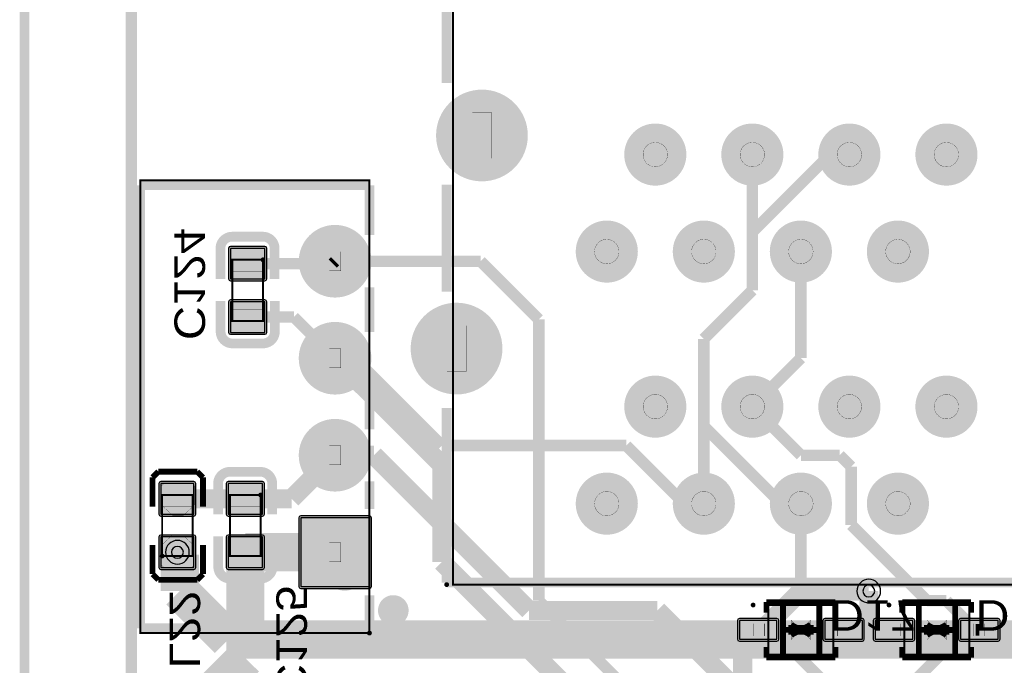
# Model space of a CAD drawing. Header units: millimetres. Extents: x -8 to 125, y -6 to 113.
# Tile 64 of 142: x -3 to 23, y 74 to 91. Entities that reach past the tile are written whole.
import ezdxf
from ezdxf.enums import TextEntityAlignment as Align

# ---------------------------------------------------------------- set-up
doc = ezdxf.new("R2010")
doc.units = ezdxf.units.MM
for name, color, linetype, true_color in [('Board Outline Layer', 7, 'Continuous', 0xff00ff), ('Bottom Layer', 7, 'Continuous', 0x0000ff), ('Bottom Paste Mask Layer', 7, 'Continuous', 0x800000), ('Bottom Silkscreen Layer', 7, 'Continuous', 0x66cc33), ('Bottom Solder Mask Layer', 7, 'Continuous', 0xaa00ff), ('Component Marking Layer', 7, 'Continuous', 0x66ffcc), ('Component Shape Layer', 7, 'Continuous', 0x00cccc), ('Document Layer', 7, 'Continuous', 0xffffff), ('Hole Layer', 7, 'Continuous', 0x222222), ('Inner1', 7, 'Continuous', 0x999966), ('Multi-Layer', 7, 'Continuous', 0xc0c0c0), ('Pin Floating Layer', 7, 'Continuous', 0xff99ff), ('Pin Soldering Layer', 7, 'Continuous', 0xcc9999), ('Top Layer', 7, 'Continuous', 0xff0000), ('Top Paste Mask Layer', 7, 'Continuous', 0x808080), ('Top Silkscreen Layer', 7, 'Continuous', 0xffcc00), ('Top Solder Mask Layer', 7, 'Continuous', 0x800080)]:
    doc.layers.add(name, color=color, linetype=linetype, true_color=true_color)
doc.styles.get("Standard").update_dxf_attribs({"font": 'arial.ttf'})

msp = doc.modelspace()

# ---------------------------------------------------------------- hatches: boundary and pattern name
at = {"layer": 'Bottom Layer'}
for points in [[(8.028, 87.621, 1), (10.328, 87.621, 1)], [(12.954, 87.121, 1), (14.478, 87.121, 1)], [(15.494, 87.121, 1), (17.018, 87.121, 1)], [(18.034, 87.121, 1), (19.558, 87.121, 1)], [(20.574, 87.121, 1), (22.098, 87.121, 1)], [(11.684, 84.581, 1), (13.208, 84.581, 1)], [(14.224, 84.581, 1), (15.748, 84.581, 1)], [(16.764, 84.581, 1), (18.288, 84.581, 1)], [(19.304, 84.581, 1), (20.828, 84.581, 1)], [(4.434, 84.328, 1), (6.234, 84.328, 1)], [(3.498, 84.666), (2.598, 84.666), (2.598, 83.866), (3.498, 83.866)], [(3.498, 83.266), (2.598, 83.266), (2.598, 82.466), (3.498, 82.466)], [(7.363, 82.041, 1), (9.663, 82.041, 1)], [(4.434, 81.788, 1), (6.234, 81.788, 1)], [(12.954, 80.521, 1), (14.478, 80.521, 1)], [(15.494, 80.521, 1), (17.018, 80.521, 1)], [(18.034, 80.521, 1), (19.558, 80.521, 1)], [(20.574, 80.521, 1), (22.098, 80.521, 1)], [(4.434, 79.248, 1), (6.234, 79.248, 1)], [(11.684, 77.981, 1), (13.208, 77.981, 1)], [(14.224, 77.981, 1), (15.748, 77.981, 1)], [(16.764, 77.981, 1), (18.288, 77.981, 1)], [(19.304, 77.981, 1), (20.828, 77.981, 1)], [(1.64, 78.508), (0.776, 78.508), (0.776, 77.708), (1.64, 77.708)], [(3.436, 78.508), (2.536, 78.508), (2.536, 77.708), (3.436, 77.708)], [(6.234, 77.609), (4.434, 77.609), (4.434, 75.808), (6.234, 75.808)], [(1.64, 77.108), (0.776, 77.108), (0.776, 76.308), (1.64, 76.308)], [(3.436, 77.108), (2.536, 77.108), (2.536, 76.308), (3.436, 76.308)], [(15.916, 74.921), (15.916, 74.431), (16.901, 74.431), (16.901, 74.921)], [(18.151, 74.921), (18.151, 74.431), (19.136, 74.431), (19.136, 74.921)], [(19.472, 74.921), (19.472, 74.431), (20.457, 74.431), (20.457, 74.921)], [(21.707, 74.921), (21.707, 74.431), (22.692, 74.431), (22.692, 74.921)]]:
    msp.add_hatch(color=256, dxfattribs=at).paths.add_polyline_path(points)
at = {"layer": 'Bottom Paste Mask Layer'}
for points in [[(3.498, 84.666), (2.598, 84.666), (2.598, 83.866), (3.498, 83.866)], [(3.498, 83.266), (2.598, 83.266), (2.598, 82.466), (3.498, 82.466)], [(1.362, 77.672), (1.086, 77.672), (0.792, 77.946), (0.792, 78.45), (0.856, 78.514), (1.592, 78.514), (1.656, 78.45), (1.656, 77.946)], [(3.436, 78.508), (2.536, 78.508), (2.536, 77.708), (3.436, 77.708)], [(1.351, 77.156), (1.074, 77.156), (0.781, 76.882), (0.781, 76.379), (0.845, 76.315), (1.581, 76.315), (1.645, 76.379), (1.645, 76.882)], [(3.436, 77.108), (2.536, 77.108), (2.536, 76.308), (3.436, 76.308)], [(15.916, 74.921), (15.916, 74.431), (16.901, 74.431), (16.901, 74.921)], [(18.151, 74.921), (18.151, 74.431), (19.136, 74.431), (19.136, 74.921)], [(19.472, 74.921), (19.472, 74.431), (20.457, 74.431), (20.457, 74.921)], [(21.707, 74.921), (21.707, 74.431), (22.692, 74.431), (22.692, 74.921)]]:
    msp.add_hatch(color=256, dxfattribs=at).paths.add_polyline_path(points)
at = {"layer": 'Bottom Solder Mask Layer'}
for points in [[(3.498, 84.717), (2.598, 84.717), (2.562, 84.702), (2.547, 84.666), (2.547, 83.866), (2.562, 83.83), (2.598, 83.815), (3.498, 83.815), (3.534, 83.83), (3.549, 83.866), (3.549, 84.666), (3.534, 84.702)], [(3.498, 83.317), (2.598, 83.317), (2.562, 83.302), (2.547, 83.266), (2.547, 82.466), (2.562, 82.43), (2.598, 82.415), (3.498, 82.415), (3.534, 82.43), (3.549, 82.466), (3.549, 83.266), (3.534, 83.302)], [(1.64, 78.559), (0.776, 78.559), (0.74, 78.544), (0.725, 78.508), (0.725, 77.708), (0.74, 77.672), (0.776, 77.657), (1.64, 77.657), (1.676, 77.672), (1.691, 77.708), (1.691, 78.508), (1.676, 78.544)], [(3.436, 78.559), (2.536, 78.559), (2.5, 78.544), (2.485, 78.508), (2.485, 77.708), (2.5, 77.672), (2.536, 77.657), (3.436, 77.657), (3.472, 77.672), (3.487, 77.708), (3.487, 78.508), (3.472, 78.544)], [(1.64, 77.159), (0.776, 77.159), (0.74, 77.144), (0.725, 77.108), (0.725, 76.308), (0.74, 76.272), (0.776, 76.257), (1.64, 76.257), (1.676, 76.272), (1.691, 76.308), (1.691, 77.108), (1.676, 77.144)], [(3.436, 77.159), (2.536, 77.159), (2.5, 77.144), (2.485, 77.108), (2.485, 76.308), (2.5, 76.272), (2.536, 76.257), (3.436, 76.257), (3.472, 76.272), (3.487, 76.308), (3.487, 77.108), (3.472, 77.144)], [(15.865, 74.921), (15.865, 74.431), (15.88, 74.395), (15.916, 74.38), (16.901, 74.38), (16.937, 74.395), (16.952, 74.431), (16.952, 74.921), (16.937, 74.957), (16.901, 74.972), (15.916, 74.972), (15.88, 74.957)], [(18.1, 74.921), (18.1, 74.431), (18.115, 74.395), (18.151, 74.38), (19.136, 74.38), (19.172, 74.395), (19.187, 74.431), (19.187, 74.921), (19.172, 74.957), (19.136, 74.972), (18.151, 74.972), (18.115, 74.957)], [(19.421, 74.921), (19.421, 74.431), (19.436, 74.395), (19.472, 74.38), (20.457, 74.38), (20.493, 74.395), (20.508, 74.431), (20.508, 74.921), (20.493, 74.957), (20.457, 74.972), (19.472, 74.972), (19.436, 74.957)], [(21.656, 74.921), (21.656, 74.431), (21.671, 74.395), (21.707, 74.38), (22.692, 74.38), (22.728, 74.395), (22.743, 74.431), (22.743, 74.921), (22.728, 74.957), (22.692, 74.972), (21.707, 74.972), (21.671, 74.957)]]:
    msp.add_hatch(color=256, dxfattribs=at).paths.add_polyline_path(points)
at = {"layer": 'Component Marking Layer'}
for points in [[(3.388, 84.366, 1), (3.508, 84.366, 1)], [(3.326, 78.208, 1), (3.446, 78.208, 1)], [(0.748, 76.608, 1), (0.868, 76.608, 1)], [(8.195, 75.861, 1), (8.315, 75.861, 1)], [(16.216, 75.326, 1), (16.336, 75.326, 1)], [(19.772, 75.326, 1), (19.892, 75.326, 1)], [(6.172, 74.592, 1), (6.294, 74.592, 1)]]:
    msp.add_hatch(color=256, dxfattribs=at).paths.add_polyline_path(points)
at = {"layer": 'Document Layer'}
for points in [[(17.272, 74.422), (17.272, 74.93), (17.526, 74.676)], [(17.78, 74.93), (17.78, 74.422), (17.526, 74.676)], [(20.828, 74.422), (20.828, 74.93), (21.082, 74.676)], [(21.336, 74.93), (21.336, 74.422), (21.082, 74.676)]]:
    msp.add_hatch(color=256, dxfattribs=at).paths.add_polyline_path(points)
at = {"layer": 'Hole Layer'}
for points in [[(8.328, 87.621, 1), (10.028, 87.621, 1)], [(13.259, 87.121, 1), (14.173, 87.121, 1)], [(15.799, 87.121, 1), (16.713, 87.121, 1)], [(18.339, 87.121, 1), (19.253, 87.121, 1)], [(20.879, 87.121, 1), (21.793, 87.121, 1)], [(4.834, 84.328, 1), (5.834, 84.328, 1)], [(11.989, 84.581, 1), (12.903, 84.581, 1)], [(14.529, 84.581, 1), (15.443, 84.581, 1)], [(17.069, 84.581, 1), (17.983, 84.581, 1)], [(19.609, 84.581, 1), (20.523, 84.581, 1)], [(7.663, 82.041, 1), (9.363, 82.041, 1)], [(4.834, 81.788, 1), (5.834, 81.788, 1)], [(13.259, 80.521, 1), (14.173, 80.521, 1)], [(15.799, 80.521, 1), (16.713, 80.521, 1)], [(18.339, 80.521, 1), (19.253, 80.521, 1)], [(20.879, 80.521, 1), (21.793, 80.521, 1)], [(4.834, 79.248, 1), (5.834, 79.248, 1)], [(11.989, 77.981, 1), (12.903, 77.981, 1)], [(14.529, 77.981, 1), (15.443, 77.981, 1)], [(17.069, 77.981, 1), (17.983, 77.981, 1)], [(19.609, 77.981, 1), (20.523, 77.981, 1)], [(4.834, 76.708, 1), (5.834, 76.708, 1)]]:
    msp.add_hatch(color=256, dxfattribs=at).paths.add_polyline_path(points)
at = {"layer": 'Multi-Layer'}
for points in [[(8.028, 87.621, 1), (10.328, 87.621, 1)], [(8.028, 87.621, 1), (10.328, 87.621, 1)], [(8.028, 87.621, 1), (10.328, 87.621, 1)], [(12.954, 87.121, 1), (14.478, 87.121, 1)], [(12.954, 87.121, 1), (14.478, 87.121, 1)], [(12.954, 87.121, 1), (14.478, 87.121, 1)], [(15.494, 87.121, 1), (17.018, 87.121, 1)], [(15.494, 87.121, 1), (17.018, 87.121, 1)], [(15.494, 87.121, 1), (17.018, 87.121, 1)], [(18.034, 87.121, 1), (19.558, 87.121, 1)], [(18.034, 87.121, 1), (19.558, 87.121, 1)], [(18.034, 87.121, 1), (19.558, 87.121, 1)], [(20.574, 87.121, 1), (22.098, 87.121, 1)], [(20.574, 87.121, 1), (22.098, 87.121, 1)], [(20.574, 87.121, 1), (22.098, 87.121, 1)], [(11.684, 84.581, 1), (13.208, 84.581, 1)], [(11.684, 84.581, 1), (13.208, 84.581, 1)], [(11.684, 84.581, 1), (13.208, 84.581, 1)], [(14.224, 84.581, 1), (15.748, 84.581, 1)], [(14.224, 84.581, 1), (15.748, 84.581, 1)], [(14.224, 84.581, 1), (15.748, 84.581, 1)], [(16.764, 84.581, 1), (18.288, 84.581, 1)], [(16.764, 84.581, 1), (18.288, 84.581, 1)], [(16.764, 84.581, 1), (18.288, 84.581, 1)], [(19.304, 84.581, 1), (20.828, 84.581, 1)], [(19.304, 84.581, 1), (20.828, 84.581, 1)], [(19.304, 84.581, 1), (20.828, 84.581, 1)], [(4.434, 84.328, 1), (6.234, 84.328, 1)], [(4.434, 84.328, 1), (6.234, 84.328, 1)], [(4.434, 84.328, 1), (6.234, 84.328, 1)], [(7.363, 82.041, 1), (9.663, 82.041, 1)], [(7.363, 82.041, 1), (9.663, 82.041, 1)], [(7.363, 82.041, 1), (9.663, 82.041, 1)], [(4.434, 81.788, 1), (6.234, 81.788, 1)], [(4.434, 81.788, 1), (6.234, 81.788, 1)], [(4.434, 81.788, 1), (6.234, 81.788, 1)], [(12.954, 80.521, 1), (14.478, 80.521, 1)], [(12.954, 80.521, 1), (14.478, 80.521, 1)], [(12.954, 80.521, 1), (14.478, 80.521, 1)], [(15.494, 80.521, 1), (17.018, 80.521, 1)], [(15.494, 80.521, 1), (17.018, 80.521, 1)], [(15.494, 80.521, 1), (17.018, 80.521, 1)], [(18.034, 80.521, 1), (19.558, 80.521, 1)], [(18.034, 80.521, 1), (19.558, 80.521, 1)], [(18.034, 80.521, 1), (19.558, 80.521, 1)], [(20.574, 80.521, 1), (22.098, 80.521, 1)], [(20.574, 80.521, 1), (22.098, 80.521, 1)], [(20.574, 80.521, 1), (22.098, 80.521, 1)], [(4.434, 79.248, 1), (6.234, 79.248, 1)], [(4.434, 79.248, 1), (6.234, 79.248, 1)], [(4.434, 79.248, 1), (6.234, 79.248, 1)], [(11.684, 77.981, 1), (13.208, 77.981, 1)], [(11.684, 77.981, 1), (13.208, 77.981, 1)], [(11.684, 77.981, 1), (13.208, 77.981, 1)], [(14.224, 77.981, 1), (15.748, 77.981, 1)], [(14.224, 77.981, 1), (15.748, 77.981, 1)], [(14.224, 77.981, 1), (15.748, 77.981, 1)], [(16.764, 77.981, 1), (18.288, 77.981, 1)], [(16.764, 77.981, 1), (18.288, 77.981, 1)], [(16.764, 77.981, 1), (18.288, 77.981, 1)], [(19.304, 77.981, 1), (20.828, 77.981, 1)], [(19.304, 77.981, 1), (20.828, 77.981, 1)], [(19.304, 77.981, 1), (20.828, 77.981, 1)], [(6.234, 77.609), (4.434, 77.609), (4.434, 75.808), (6.234, 75.808)], [(6.234, 77.609), (4.434, 77.609), (4.434, 75.808), (6.234, 75.808)], [(6.234, 77.609), (4.434, 77.609), (4.434, 75.808), (6.234, 75.808)]]:
    msp.add_hatch(color=256, dxfattribs=at).paths.add_polyline_path(points)
at = {"layer": 'Pin Floating Layer'}
for points in [[(16.566, 74.839), (16.566, 74.514), (16.686, 74.514), (16.686, 74.839)], [(18.366, 74.839), (18.366, 74.514), (18.486, 74.514), (18.486, 74.839)], [(20.122, 74.839), (20.122, 74.514), (20.242, 74.514), (20.242, 74.839)], [(21.922, 74.839), (21.922, 74.514), (22.042, 74.514), (22.042, 74.839)]]:
    msp.add_hatch(color=256, dxfattribs=at).paths.add_polyline_path(points)
at = {"layer": 'Pin Soldering Layer'}
for points in [[(8.928, 87.021), (8.928, 88.221), (9.428, 88.221), (9.428, 87.021)], [(13.396, 87.121, 1), (14.036, 87.121, 1)], [(15.936, 87.121, 1), (16.576, 87.121, 1)], [(18.476, 87.121, 1), (19.116, 87.121, 1)], [(21.016, 87.121, 1), (21.656, 87.121, 1)], [(12.126, 84.581, 1), (12.766, 84.581, 1)], [(14.666, 84.581, 1), (15.306, 84.581, 1)], [(17.206, 84.581, 1), (17.846, 84.581, 1)], [(19.746, 84.581, 1), (20.386, 84.581, 1)], [(5.484, 84.079), (5.184, 84.079), (5.184, 84.577), (5.484, 84.577)], [(3.448, 84.366), (2.648, 84.366), (2.648, 84.066), (3.448, 84.066)], [(3.448, 82.766), (2.648, 82.766), (2.648, 83.066), (3.448, 83.066)], [(8.263, 81.441), (8.263, 82.641), (8.763, 82.641), (8.763, 81.441)], [(5.484, 81.539), (5.184, 81.539), (5.184, 82.037), (5.484, 82.037)], [(13.396, 80.521, 1), (14.036, 80.521, 1)], [(15.936, 80.521, 1), (16.576, 80.521, 1)], [(18.476, 80.521, 1), (19.116, 80.521, 1)], [(21.016, 80.521, 1), (21.656, 80.521, 1)], [(5.484, 78.999), (5.184, 78.999), (5.184, 79.497), (5.484, 79.497)], [(0.808, 78.208), (0.808, 77.908), (1.608, 77.908), (1.608, 78.208)], [(3.386, 78.208), (2.586, 78.208), (2.586, 77.908), (3.386, 77.908)], [(12.126, 77.981, 1), (12.766, 77.981, 1)], [(14.666, 77.981, 1), (15.306, 77.981, 1)], [(17.206, 77.981, 1), (17.846, 77.981, 1)], [(19.746, 77.981, 1), (20.386, 77.981, 1)], [(0.808, 76.908), (0.808, 76.608), (1.608, 76.608), (1.608, 76.908)], [(3.386, 76.608), (2.586, 76.608), (2.586, 76.908), (3.386, 76.908)], [(5.184, 76.459), (5.184, 76.957), (5.484, 76.957), (5.484, 76.459)], [(16.276, 74.839), (16.276, 74.514), (16.576, 74.514), (16.576, 74.839)], [(18.476, 74.839), (18.476, 74.514), (18.776, 74.514), (18.776, 74.839)], [(19.832, 74.839), (19.832, 74.514), (20.132, 74.514), (20.132, 74.839)], [(22.032, 74.839), (22.032, 74.514), (22.332, 74.514), (22.332, 74.839)]]:
    msp.add_hatch(color=256, dxfattribs=at).paths.add_polyline_path(points)
at = {"layer": 'Top Layer'}
for points in [[(8.028, 87.621, 1), (10.328, 87.621, 1)], [(12.954, 87.121, 1), (14.478, 87.121, 1)], [(15.494, 87.121, 1), (17.018, 87.121, 1)], [(18.034, 87.121, 1), (19.558, 87.121, 1)], [(20.574, 87.121, 1), (22.098, 87.121, 1)], [(11.684, 84.581, 1), (13.208, 84.581, 1)], [(14.224, 84.581, 1), (15.748, 84.581, 1)], [(16.764, 84.581, 1), (18.288, 84.581, 1)], [(19.304, 84.581, 1), (20.828, 84.581, 1)], [(4.434, 84.328, 1), (6.234, 84.328, 1)], [(7.363, 82.041, 1), (9.663, 82.041, 1)], [(4.434, 81.788, 1), (6.234, 81.788, 1)], [(12.954, 80.521, 1), (14.478, 80.521, 1)], [(15.494, 80.521, 1), (17.018, 80.521, 1)], [(18.034, 80.521, 1), (19.558, 80.521, 1)], [(20.574, 80.521, 1), (22.098, 80.521, 1)], [(4.434, 79.248, 1), (6.234, 79.248, 1)], [(11.684, 77.981, 1), (13.208, 77.981, 1)], [(14.224, 77.981, 1), (15.748, 77.981, 1)], [(16.764, 77.981, 1), (18.288, 77.981, 1)], [(19.304, 77.981, 1), (20.828, 77.981, 1)], [(6.234, 77.609), (4.434, 77.609), (4.434, 75.808), (6.234, 75.808)]]:
    msp.add_hatch(color=256, dxfattribs=at).paths.add_polyline_path(points)
at = {"layer": 'Top Paste Mask Layer'}
for points in [[(8.028, 87.621, 1), (10.328, 87.621, 1)], [(12.954, 87.121, 1), (14.478, 87.121, 1)], [(15.494, 87.121, 1), (17.018, 87.121, 1)], [(18.034, 87.121, 1), (19.558, 87.121, 1)], [(20.574, 87.121, 1), (22.098, 87.121, 1)], [(11.684, 84.581, 1), (13.208, 84.581, 1)], [(14.224, 84.581, 1), (15.748, 84.581, 1)], [(16.764, 84.581, 1), (18.288, 84.581, 1)], [(19.304, 84.581, 1), (20.828, 84.581, 1)], [(4.434, 84.328, 1), (6.234, 84.328, 1)], [(7.363, 82.041, 1), (9.663, 82.041, 1)], [(4.434, 81.788, 1), (6.234, 81.788, 1)], [(12.954, 80.521, 1), (14.478, 80.521, 1)], [(15.494, 80.521, 1), (17.018, 80.521, 1)], [(18.034, 80.521, 1), (19.558, 80.521, 1)], [(20.574, 80.521, 1), (22.098, 80.521, 1)], [(4.434, 79.248, 1), (6.234, 79.248, 1)], [(11.684, 77.981, 1), (13.208, 77.981, 1)], [(14.224, 77.981, 1), (15.748, 77.981, 1)], [(16.764, 77.981, 1), (18.288, 77.981, 1)], [(19.304, 77.981, 1), (20.828, 77.981, 1)], [(6.234, 77.609), (4.434, 77.609), (4.434, 75.808), (6.234, 75.808)]]:
    msp.add_hatch(color=256, dxfattribs=at).paths.add_polyline_path(points)
at = {"layer": 'Top Solder Mask Layer'}
for points in [[(7.977, 87.621, 1), (10.379, 87.621, 1)], [(12.903, 87.121, 1), (14.529, 87.121, 1)], [(15.443, 87.121, 1), (17.069, 87.121, 1)], [(17.983, 87.121, 1), (19.609, 87.121, 1)], [(20.523, 87.121, 1), (22.149, 87.121, 1)], [(11.633, 84.581, 1), (13.259, 84.581, 1)], [(14.173, 84.581, 1), (15.799, 84.581, 1)], [(16.713, 84.581, 1), (18.339, 84.581, 1)], [(19.253, 84.581, 1), (20.879, 84.581, 1)], [(4.383, 84.328, 1), (6.285, 84.328, 1)], [(7.312, 82.041, 1), (9.714, 82.041, 1)], [(4.383, 81.788, 1), (6.285, 81.788, 1)], [(12.903, 80.521, 1), (14.529, 80.521, 1)], [(15.443, 80.521, 1), (17.069, 80.521, 1)], [(17.983, 80.521, 1), (19.609, 80.521, 1)], [(20.523, 80.521, 1), (22.149, 80.521, 1)], [(4.383, 79.248, 1), (6.285, 79.248, 1)], [(11.633, 77.981, 1), (13.259, 77.981, 1)], [(14.173, 77.981, 1), (15.799, 77.981, 1)], [(16.713, 77.981, 1), (18.339, 77.981, 1)], [(19.253, 77.981, 1), (20.879, 77.981, 1)], [(6.234, 77.659), (4.434, 77.659), (4.398, 77.645), (4.383, 77.609), (4.383, 75.808), (4.398, 75.772), (4.434, 75.757), (6.234, 75.757), (6.27, 75.772), (6.285, 75.808), (6.285, 77.609), (6.27, 77.645)]]:
    msp.add_hatch(color=256, dxfattribs=at).paths.add_polyline_path(points)

# ---------------------------------------------------------------- linework, layer by layer
at = {"layer": 'Board Outline Layer', "const_width": 0.3}
msp.add_lwpolyline([(2.794, 100.008), (116.078, 100.008), (118.746, 97.536), (118.746, 3.262), (115.042, 0.008), (2.754, 0.008), (0, 3.262), (0, 96.754)], close=True, dxfattribs=at)
at = {"layer": 'Bottom Layer'}
for points, const_width in [([(16.256, 87.121), (16.256, 83.566)], 0.3), ([(17.526, 84.581), (17.526, 81.791)], 0.3), ([(5.272, 84.266), (3.048, 84.266)], 0.3), ([(5.334, 84.328), (5.272, 84.266)], 0.3), ([(16.256, 83.566), (14.986, 82.296)], 0.3), ([(4.256, 82.866), (3.048, 82.866)], 0.3), ([(5.334, 81.788), (4.256, 82.866)], 0.3), ([(14.986, 82.296), (14.986, 80.01)], 0.3), ([(5.334, 81.788), (5.842, 81.788)], 0.3), ([(5.842, 81.788), (8.128, 79.502)], 0.3), ([(17.526, 81.791), (16.256, 80.521)], 0.3), ([(16.256, 80.521), (17.529, 79.248)], 0.3), ([(14.986, 80.01), (17.015, 77.981)], 0.3), ([(8.128, 79.502), (12.954, 79.502)], 0.3), ([(12.954, 79.502), (14.475, 77.981)], 0.3), ([(5.334, 79.248), (4.194, 78.108)], 0.5), ([(6.35, 79.248), (5.334, 79.248)], 0.5), ([(10.414, 75.184), (6.35, 79.248)], 0.5), ([(17.529, 79.248), (18.542, 79.248)], 0.3), ([(18.542, 79.248), (18.842, 78.948)], 0.3), ([(18.842, 78.948), (18.842, 77.424)], 0.3), ([(1.208, 78.108), (2.986, 78.108)], 0.5), ([(4.194, 78.108), (2.986, 78.108)], 0.5), ([(14.475, 77.981), (14.986, 77.981)], 0.3), ([(17.015, 77.981), (17.526, 77.981)], 0.3), ([(17.526, 77.981), (17.526, 75.794)], 0.3), ([(18.842, 77.424), (20.828, 75.438)], 0.3), ([(5.334, 76.708), (2.986, 76.708)], 1), ([(2.986, 76.708), (2.986, 73.938)], 1), ([(17.526, 75.794), (16.408, 74.676)], 0.3), ([(19.304, 75.692), (19.304, 74.681)], 0.5), ([(20.828, 75.438), (21.336, 75.438)], 0.3), ([(21.336, 75.438), (22.098, 74.676)], 0.3), ([(13.771, 75.184), (10.414, 75.184)], 0.5), ([(16.311, 72.644), (13.771, 75.184)], 0.5), ([(16.408, 74.676), (16.773, 74.676)], 0.3), ([(16.773, 74.676), (18.551, 72.898)], 0.3), ([(18.644, 74.676), (19.309, 74.676)], 0.3), ([(19.304, 74.681), (19.309, 74.676)], 0.5), ([(19.309, 74.676), (19.964, 74.676)], 0.3), ([(20.057, 72.898), (21.835, 74.676)], 0.3), ([(22.098, 74.676), (22.2, 74.676)], 0.3), ([(2.986, 73.938), (1.27, 72.222)], 1)]:
    msp.add_lwpolyline(points, dxfattribs=dict(at, const_width=const_width))
for points in [[(3.498, 84.666), (2.598, 84.666), (2.598, 83.866), (3.498, 83.866)], [(3.498, 83.266), (2.598, 83.266), (2.598, 82.466), (3.498, 82.466)], [(1.64, 78.508), (0.776, 78.508), (0.776, 77.708), (1.64, 77.708)], [(3.436, 78.508), (2.536, 78.508), (2.536, 77.708), (3.436, 77.708)], [(6.234, 77.609), (4.434, 77.609), (4.434, 75.808), (6.234, 75.808)], [(1.64, 77.108), (0.776, 77.108), (0.776, 76.308), (1.64, 76.308)], [(3.436, 77.108), (2.536, 77.108), (2.536, 76.308), (3.436, 76.308)], [(15.916, 74.921), (15.916, 74.431), (16.901, 74.431), (16.901, 74.921)], [(18.151, 74.921), (18.151, 74.431), (19.136, 74.431), (19.136, 74.921)], [(19.472, 74.921), (19.472, 74.431), (20.457, 74.431), (20.457, 74.921)], [(21.707, 74.921), (21.707, 74.431), (22.692, 74.431), (22.692, 74.921)]]:
    msp.add_lwpolyline(points, close=True, dxfattribs=at)
at = {"layer": 'Bottom Paste Mask Layer'}
for points in [[(3.498, 84.666), (2.598, 84.666), (2.598, 83.866), (3.498, 83.866)], [(3.498, 83.266), (2.598, 83.266), (2.598, 82.466), (3.498, 82.466)], [(3.436, 78.508), (2.536, 78.508), (2.536, 77.708), (3.436, 77.708)], [(3.436, 77.108), (2.536, 77.108), (2.536, 76.308), (3.436, 76.308)], [(15.916, 74.921), (15.916, 74.431), (16.901, 74.431), (16.901, 74.921)], [(18.151, 74.921), (18.151, 74.431), (19.136, 74.431), (19.136, 74.921)], [(19.472, 74.921), (19.472, 74.431), (20.457, 74.431), (20.457, 74.921)], [(21.707, 74.921), (21.707, 74.431), (22.692, 74.431), (22.692, 74.921)]]:
    msp.add_lwpolyline(points, close=True, dxfattribs=at)
at = {"layer": 'Bottom Paste Mask Layer', "const_width": 0.00508}
for points in [[(1.362, 77.672), (1.086, 77.672), (0.792, 77.946), (0.792, 78.45), (0.856, 78.514), (1.592, 78.514), (1.656, 78.45), (1.656, 77.946)], [(1.362, 77.672), (1.086, 77.672), (0.792, 77.946), (0.792, 78.45), (0.856, 78.514), (1.592, 78.514), (1.656, 78.45), (1.656, 77.946)], [(1.351, 77.156), (1.074, 77.156), (0.781, 76.882), (0.781, 76.379), (0.845, 76.315), (1.581, 76.315), (1.645, 76.379), (1.645, 76.882)], [(1.351, 77.156), (1.074, 77.156), (0.781, 76.882), (0.781, 76.379), (0.845, 76.315), (1.581, 76.315), (1.645, 76.379), (1.645, 76.882)]]:
    msp.add_lwpolyline(points, close=True, dxfattribs=at)
at = {"layer": 'Bottom Silkscreen Layer', "const_width": 0.254}
for points in [[(2.642, 84.972, 0.414214), (2.333, 84.662)], [(2.642, 84.972, 0.414214), (2.333, 84.662)], [(3.752, 84.662, 0.414239), (3.442, 84.972)], [(3.752, 84.662, 0.414239), (3.442, 84.972)], [(2.338, 82.486, 0.414239), (2.648, 82.176)], [(2.338, 82.486, 0.414239), (2.648, 82.176)], [(3.448, 82.176, 0.414214), (3.758, 82.486)], [(3.448, 82.176, 0.414214), (3.758, 82.486)], [(2.58, 78.814, 0.414214), (2.271, 78.504)], [(2.58, 78.814, 0.414214), (2.271, 78.504)], [(3.69, 78.504, 0.414239), (3.38, 78.814)], [(3.69, 78.504, 0.414239), (3.38, 78.814)], [(2.276, 76.328, 0.414239), (2.586, 76.018)], [(2.276, 76.328, 0.414239), (2.586, 76.018)], [(3.386, 76.018, 0.414214), (3.696, 76.328)], [(3.386, 76.018, 0.414214), (3.696, 76.328)]]:
    msp.add_lwpolyline(points, format="xyb", dxfattribs=at)
at = {"layer": 'Bottom Silkscreen Layer'}
for points, const_width in [([(2.642, 84.972), (3.442, 84.972)], 0.254), ([(2.642, 84.972), (3.442, 84.972)], 0.254), ([(2.333, 83.862), (2.333, 84.662)], 0.254), ([(2.333, 83.862), (2.333, 84.662)], 0.254), ([(3.752, 83.862), (3.752, 84.662)], 0.254), ([(3.752, 83.862), (3.752, 84.662)], 0.254), ([(2.338, 83.286), (2.338, 82.486)], 0.254), ([(2.338, 83.286), (2.338, 82.486)], 0.254), ([(3.758, 83.286), (3.758, 82.486)], 0.254), ([(3.758, 83.286), (3.758, 82.486)], 0.254), ([(2.648, 82.176), (3.448, 82.176)], 0.254), ([(2.648, 82.176), (3.448, 82.176)], 0.254), ([(0.709, 78.819), (0.557, 78.666)], 0.152), ([(0.709, 78.819), (0.557, 78.666)], 0.152), ([(1.725, 78.819), (0.709, 78.819)], 0.152), ([(1.725, 78.819), (0.709, 78.819)], 0.152), ([(1.878, 78.666), (1.725, 78.819)], 0.152), ([(1.878, 78.666), (1.725, 78.819)], 0.152), ([(2.58, 78.814), (3.38, 78.814)], 0.254), ([(2.58, 78.814), (3.38, 78.814)], 0.254), ([(0.557, 78.666), (0.557, 77.904)], 0.152), ([(0.557, 78.666), (0.557, 77.904)], 0.152), ([(1.878, 78.666), (1.878, 77.904)], 0.152), ([(1.878, 78.666), (1.878, 77.904)], 0.152), ([(2.271, 77.704), (2.271, 78.504)], 0.254), ([(2.271, 77.704), (2.271, 78.504)], 0.254), ([(3.69, 77.704), (3.69, 78.504)], 0.254), ([(3.69, 77.704), (3.69, 78.504)], 0.254), ([(2.276, 77.128), (2.276, 76.328)], 0.254), ([(2.276, 77.128), (2.276, 76.328)], 0.254), ([(3.696, 77.128), (3.696, 76.328)], 0.254), ([(3.696, 77.128), (3.696, 76.328)], 0.254), ([(0.557, 76.136), (0.557, 76.898)], 0.152), ([(0.557, 76.136), (0.557, 76.898)], 0.152), ([(1.878, 76.136), (1.878, 76.898)], 0.152), ([(1.878, 76.136), (1.878, 76.898)], 0.152), ([(0.557, 76.136), (0.709, 75.984)], 0.152), ([(0.557, 76.136), (0.709, 75.984)], 0.152), ([(0.709, 75.984), (1.725, 75.984)], 0.152), ([(0.709, 75.984), (1.725, 75.984)], 0.152), ([(1.725, 75.984), (1.878, 76.136)], 0.152), ([(1.725, 75.984), (1.878, 76.136)], 0.152), ([(2.586, 76.018), (3.386, 76.018)], 0.254), ([(2.586, 76.018), (3.386, 76.018)], 0.254), ([(18.427, 75.402), (16.625, 75.402)], 0.152), ([(16.625, 75.402), (16.625, 75.124)], 0.152), ([(18.427, 75.402), (16.625, 75.402)], 0.152), ([(16.625, 75.402), (16.625, 75.124)], 0.152), ([(17.059, 75.402), (17.059, 73.95)], 0.152), ([(17.059, 75.402), (17.059, 73.95)], 0.152), ([(18.009, 75.402), (18.009, 73.95)], 0.152), ([(18.009, 75.402), (18.009, 73.95)], 0.152), ([(18.427, 75.402), (18.427, 75.124)], 0.152), ([(18.427, 75.402), (18.427, 75.124)], 0.152), ([(21.983, 75.402), (20.181, 75.402)], 0.152), ([(20.181, 75.402), (20.181, 75.124)], 0.152), ([(21.983, 75.402), (20.181, 75.402)], 0.152), ([(20.181, 75.402), (20.181, 75.124)], 0.152), ([(20.615, 75.402), (20.615, 73.95)], 0.152), ([(20.615, 75.402), (20.615, 73.95)], 0.152), ([(21.565, 75.402), (21.565, 73.95)], 0.152), ([(21.565, 75.402), (21.565, 73.95)], 0.152), ([(21.983, 75.402), (21.983, 75.124)], 0.152), ([(21.983, 75.402), (21.983, 75.124)], 0.152), ([(17.059, 74.676), (18.009, 74.674)], 0.154), ([(17.059, 74.676), (18.009, 74.674)], 0.154), ([(17.523, 74.676), (17.272, 74.803)], 0.154), ([(17.272, 74.803), (17.272, 74.549)], 0.154), ([(17.523, 74.676), (17.272, 74.803)], 0.154), ([(17.272, 74.803), (17.272, 74.549)], 0.154), ([(17.272, 74.549), (17.524, 74.673)], 0.154), ([(17.272, 74.549), (17.524, 74.673)], 0.154), ([(17.399, 74.676), (17.529, 74.676)], 0.154), ([(17.399, 74.676), (17.529, 74.676)], 0.154), ([(17.653, 74.676), (17.523, 74.676)], 0.154), ([(17.653, 74.676), (17.523, 74.676)], 0.154), ([(17.526, 74.549), (17.526, 74.803)], 0.154), ([(17.526, 74.549), (17.526, 74.803)], 0.154), ([(17.78, 74.803), (17.528, 74.679)], 0.154), ([(17.78, 74.803), (17.528, 74.679)], 0.154), ([(17.529, 74.676), (17.78, 74.549)], 0.154), ([(17.529, 74.676), (17.78, 74.549)], 0.154), ([(17.78, 74.549), (17.78, 74.803)], 0.154), ([(17.78, 74.549), (17.78, 74.803)], 0.154), ([(20.615, 74.676), (21.565, 74.674)], 0.154), ([(20.615, 74.676), (21.565, 74.674)], 0.154), ([(21.079, 74.676), (20.828, 74.803)], 0.154), ([(20.828, 74.803), (20.828, 74.549)], 0.154), ([(21.079, 74.676), (20.828, 74.803)], 0.154), ([(20.828, 74.803), (20.828, 74.549)], 0.154), ([(20.828, 74.549), (21.08, 74.673)], 0.154), ([(20.828, 74.549), (21.08, 74.673)], 0.154), ([(20.955, 74.676), (21.085, 74.676)], 0.154), ([(20.955, 74.676), (21.085, 74.676)], 0.154), ([(21.209, 74.676), (21.079, 74.676)], 0.154), ([(21.209, 74.676), (21.079, 74.676)], 0.154), ([(21.082, 74.549), (21.082, 74.803)], 0.154), ([(21.082, 74.549), (21.082, 74.803)], 0.154), ([(21.336, 74.803), (21.084, 74.679)], 0.154), ([(21.336, 74.803), (21.084, 74.679)], 0.154), ([(21.085, 74.676), (21.336, 74.549)], 0.154), ([(21.085, 74.676), (21.336, 74.549)], 0.154), ([(21.336, 74.549), (21.336, 74.803)], 0.154), ([(21.336, 74.549), (21.336, 74.803)], 0.154), ([(16.625, 73.95), (16.625, 74.228)], 0.152), ([(16.625, 73.95), (16.625, 74.228)], 0.152), ([(18.427, 73.95), (18.427, 74.228)], 0.152), ([(18.427, 73.95), (18.427, 74.228)], 0.152), ([(20.181, 73.95), (20.181, 74.228)], 0.152), ([(20.181, 73.95), (20.181, 74.228)], 0.152), ([(21.983, 73.95), (21.983, 74.228)], 0.152), ([(21.983, 73.95), (21.983, 74.228)], 0.152), ([(18.427, 73.95), (16.625, 73.95)], 0.152), ([(18.427, 73.95), (16.625, 73.95)], 0.152), ([(21.983, 73.95), (20.181, 73.95)], 0.152), ([(21.983, 73.95), (20.181, 73.95)], 0.152)]:
    msp.add_lwpolyline(points, dxfattribs=dict(at, const_width=const_width))
at = {"layer": 'Bottom Solder Mask Layer'}
for points in [[(3.498, 84.717), (2.598, 84.717), (2.562, 84.702), (2.547, 84.666), (2.547, 83.866), (2.562, 83.83), (2.598, 83.815), (3.498, 83.815), (3.534, 83.83), (3.549, 83.866), (3.549, 84.666), (3.534, 84.702)], [(3.498, 83.317), (2.598, 83.317), (2.562, 83.302), (2.547, 83.266), (2.547, 82.466), (2.562, 82.43), (2.598, 82.415), (3.498, 82.415), (3.534, 82.43), (3.549, 82.466), (3.549, 83.266), (3.534, 83.302)], [(1.64, 78.559), (0.776, 78.559), (0.74, 78.544), (0.725, 78.508), (0.725, 77.708), (0.74, 77.672), (0.776, 77.657), (1.64, 77.657), (1.676, 77.672), (1.691, 77.708), (1.691, 78.508), (1.676, 78.544)], [(3.436, 78.559), (2.536, 78.559), (2.5, 78.544), (2.485, 78.508), (2.485, 77.708), (2.5, 77.672), (2.536, 77.657), (3.436, 77.657), (3.472, 77.672), (3.487, 77.708), (3.487, 78.508), (3.472, 78.544)], [(1.64, 77.159), (0.776, 77.159), (0.74, 77.144), (0.725, 77.108), (0.725, 76.308), (0.74, 76.272), (0.776, 76.257), (1.64, 76.257), (1.676, 76.272), (1.691, 76.308), (1.691, 77.108), (1.676, 77.144)], [(3.436, 77.159), (2.536, 77.159), (2.5, 77.144), (2.485, 77.108), (2.485, 76.308), (2.5, 76.272), (2.536, 76.257), (3.436, 76.257), (3.472, 76.272), (3.487, 76.308), (3.487, 77.108), (3.472, 77.144)], [(15.865, 74.921), (15.865, 74.431), (15.88, 74.395), (15.916, 74.38), (16.901, 74.38), (16.937, 74.395), (16.952, 74.431), (16.952, 74.921), (16.937, 74.957), (16.901, 74.972), (15.916, 74.972), (15.88, 74.957)], [(18.1, 74.921), (18.1, 74.431), (18.115, 74.395), (18.151, 74.38), (19.136, 74.38), (19.172, 74.395), (19.187, 74.431), (19.187, 74.921), (19.172, 74.957), (19.136, 74.972), (18.151, 74.972), (18.115, 74.957)], [(19.421, 74.921), (19.421, 74.431), (19.436, 74.395), (19.472, 74.38), (20.457, 74.38), (20.493, 74.395), (20.508, 74.431), (20.508, 74.921), (20.493, 74.957), (20.457, 74.972), (19.472, 74.972), (19.436, 74.957)], [(21.656, 74.921), (21.656, 74.431), (21.671, 74.395), (21.707, 74.38), (22.692, 74.38), (22.728, 74.395), (22.743, 74.431), (22.743, 74.921), (22.728, 74.957), (22.692, 74.972), (21.707, 74.972), (21.671, 74.957)]]:
    msp.add_lwpolyline(points, close=True, dxfattribs=at)
at = {"layer": 'Component Marking Layer', "const_width": 0.00508}
for points in [[(3.388, 84.366, 1), (3.508, 84.366, 1)], [(3.326, 78.208, 1), (3.446, 78.208, 1)], [(0.748, 76.608, 1), (0.868, 76.608, 1)], [(8.195, 75.861, 1), (8.315, 75.861, 1)], [(16.216, 75.326, 1), (16.336, 75.326, 1)], [(19.772, 75.326, 1), (19.892, 75.326, 1)], [(6.172, 74.592, 1), (6.294, 74.592, 1)]]:
    msp.add_lwpolyline(points, format="xyb", close=True, dxfattribs=at)
at = {"layer": 'Component Shape Layer', "const_width": 0.0508}
for points in [[(8.418, 75.861), (8.418, 104.361), (25.618, 104.361), (25.618, 75.861)], [(8.418, 75.861), (8.418, 104.361), (25.618, 104.361), (25.618, 75.861)], [(6.233, 86.444), (6.233, 74.592), (0.234, 74.592), (0.234, 86.444)], [(6.233, 86.444), (6.233, 74.592), (0.234, 74.592), (0.234, 86.444)], [(3.448, 84.366), (2.648, 84.366), (2.648, 82.766), (3.448, 82.766)], [(3.448, 84.366), (2.648, 84.366), (2.648, 82.766), (3.448, 82.766)], [(0.808, 78.208), (0.808, 76.608), (1.608, 76.608), (1.608, 78.208)], [(0.808, 78.208), (0.808, 76.608), (1.608, 76.608), (1.608, 78.208)], [(3.386, 78.208), (2.586, 78.208), (2.586, 76.608), (3.386, 76.608)], [(3.386, 78.208), (2.586, 78.208), (2.586, 76.608), (3.386, 76.608)], [(16.676, 75.326), (16.676, 74.026), (18.376, 74.026), (18.376, 75.326)], [(16.676, 75.326), (16.676, 74.026), (18.376, 74.026), (18.376, 75.326)], [(20.232, 75.326), (20.232, 74.026), (21.932, 74.026), (21.932, 75.326)], [(20.232, 75.326), (20.232, 74.026), (21.932, 74.026), (21.932, 75.326)]]:
    msp.add_lwpolyline(points, close=True, dxfattribs=at)
at = {"layer": 'Document Layer', "const_width": 0.254}
msp.add_lwpolyline([(-2.794, 56.633), (-2.794, 100.076)], dxfattribs=at)
at = {"layer": 'Document Layer', "const_width": 0.5}
msp.add_lwpolyline([(5.339, 76.2, 1), (5.837, 76.2, 1)], format="xyb", close=True, dxfattribs=at)
msp.add_lwpolyline([(5.339, 76.2, 1), (5.837, 76.2, 1)], format="xyb", close=True, dxfattribs=at)
at = {"layer": 'Document Layer', "const_width": 0.00508}
for points in [[(17.272, 74.422), (17.272, 74.93), (17.526, 74.676)], [(17.272, 74.422), (17.272, 74.93), (17.526, 74.676)], [(17.78, 74.93), (17.78, 74.422), (17.526, 74.676)], [(17.78, 74.93), (17.78, 74.422), (17.526, 74.676)], [(20.828, 74.422), (20.828, 74.93), (21.082, 74.676)], [(20.828, 74.422), (20.828, 74.93), (21.082, 74.676)], [(21.336, 74.93), (21.336, 74.422), (21.082, 74.676)], [(21.336, 74.93), (21.336, 74.422), (21.082, 74.676)]]:
    msp.add_lwpolyline(points, close=True, dxfattribs=at)
at = {"layer": 'Hole Layer'}
for points in [[(1.053, 76.708, 1), (1.363, 76.708, 1)], [(19.149, 75.692, 1), (19.459, 75.692, 1)]]:
    msp.add_lwpolyline(points, format="xyb", close=True, dxfattribs=at)
at = {"layer": 'Inner1', "const_width": 1}
for points in [[(1.27, 75.692), (1.27, 76.646)], [(2.54, 74.422), (1.27, 75.692)], [(32.258, 74.422), (2.54, 74.422)]]:
    msp.add_lwpolyline(points, dxfattribs=at)
at = {"layer": 'Multi-Layer'}
msp.add_lwpolyline([(6.234, 77.609), (4.434, 77.609), (4.434, 75.808), (6.234, 75.808)], close=True, dxfattribs=at)
msp.add_lwpolyline([(6.234, 77.609), (4.434, 77.609), (4.434, 75.808), (6.234, 75.808)], close=True, dxfattribs=at)
msp.add_lwpolyline([(6.234, 77.609), (4.434, 77.609), (4.434, 75.808), (6.234, 75.808)], close=True, dxfattribs=at)
for points in [[(0.898, 76.708, 1), (1.518, 76.708, 1)], [(18.994, 75.692, 1), (19.614, 75.692, 1)]]:
    msp.add_lwpolyline(points, format="xyb", close=True, dxfattribs=at)
at = {"layer": 'Pin Floating Layer', "const_width": 0.00508}
for points in [[(16.566, 74.839), (16.566, 74.514), (16.686, 74.514), (16.686, 74.839)], [(16.566, 74.839), (16.566, 74.514), (16.686, 74.514), (16.686, 74.839)], [(18.366, 74.839), (18.366, 74.514), (18.486, 74.514), (18.486, 74.839)], [(18.366, 74.839), (18.366, 74.514), (18.486, 74.514), (18.486, 74.839)], [(20.122, 74.839), (20.122, 74.514), (20.242, 74.514), (20.242, 74.839)], [(20.122, 74.839), (20.122, 74.514), (20.242, 74.514), (20.242, 74.839)], [(21.922, 74.839), (21.922, 74.514), (22.042, 74.514), (22.042, 74.839)], [(21.922, 74.839), (21.922, 74.514), (22.042, 74.514), (22.042, 74.839)]]:
    msp.add_lwpolyline(points, close=True, dxfattribs=at)
at = {"layer": 'Pin Soldering Layer', "const_width": 0.00508}
for points in [[(8.928, 87.021), (8.928, 88.221), (9.428, 88.221), (9.428, 87.021)], [(8.928, 87.021), (8.928, 88.221), (9.428, 88.221), (9.428, 87.021)], [(5.484, 84.079), (5.184, 84.079), (5.184, 84.577), (5.484, 84.577)], [(5.484, 84.079), (5.184, 84.079), (5.184, 84.577), (5.484, 84.577)], [(3.448, 84.366), (2.648, 84.366), (2.648, 84.066), (3.448, 84.066)], [(3.448, 84.366), (2.648, 84.366), (2.648, 84.066), (3.448, 84.066)], [(3.448, 82.766), (2.648, 82.766), (2.648, 83.066), (3.448, 83.066)], [(3.448, 82.766), (2.648, 82.766), (2.648, 83.066), (3.448, 83.066)], [(8.263, 81.441), (8.263, 82.641), (8.763, 82.641), (8.763, 81.441)], [(8.263, 81.441), (8.263, 82.641), (8.763, 82.641), (8.763, 81.441)], [(5.484, 81.539), (5.184, 81.539), (5.184, 82.037), (5.484, 82.037)], [(5.484, 81.539), (5.184, 81.539), (5.184, 82.037), (5.484, 82.037)], [(5.484, 78.999), (5.184, 78.999), (5.184, 79.497), (5.484, 79.497)], [(5.484, 78.999), (5.184, 78.999), (5.184, 79.497), (5.484, 79.497)], [(0.808, 78.208), (0.808, 77.908), (1.608, 77.908), (1.608, 78.208)], [(0.808, 78.208), (0.808, 77.908), (1.608, 77.908), (1.608, 78.208)], [(3.386, 78.208), (2.586, 78.208), (2.586, 77.908), (3.386, 77.908)], [(3.386, 78.208), (2.586, 78.208), (2.586, 77.908), (3.386, 77.908)], [(0.808, 76.908), (0.808, 76.608), (1.608, 76.608), (1.608, 76.908)], [(0.808, 76.908), (0.808, 76.608), (1.608, 76.608), (1.608, 76.908)], [(3.386, 76.608), (2.586, 76.608), (2.586, 76.908), (3.386, 76.908)], [(3.386, 76.608), (2.586, 76.608), (2.586, 76.908), (3.386, 76.908)], [(5.184, 76.459), (5.184, 76.957), (5.484, 76.957), (5.484, 76.459)], [(5.184, 76.459), (5.184, 76.957), (5.484, 76.957), (5.484, 76.459)], [(16.276, 74.839), (16.276, 74.514), (16.576, 74.514), (16.576, 74.839)], [(16.276, 74.839), (16.276, 74.514), (16.576, 74.514), (16.576, 74.839)], [(18.476, 74.839), (18.476, 74.514), (18.776, 74.514), (18.776, 74.839)], [(18.476, 74.839), (18.476, 74.514), (18.776, 74.514), (18.776, 74.839)], [(19.832, 74.839), (19.832, 74.514), (20.132, 74.514), (20.132, 74.839)], [(19.832, 74.839), (19.832, 74.514), (20.132, 74.514), (20.132, 74.839)], [(22.032, 74.839), (22.032, 74.514), (22.332, 74.514), (22.332, 74.839)], [(22.032, 74.839), (22.032, 74.514), (22.332, 74.514), (22.332, 74.839)]]:
    msp.add_lwpolyline(points, close=True, dxfattribs=at)
for points in [[(13.396, 87.121, 1), (14.036, 87.121, 1)], [(15.936, 87.121, 1), (16.576, 87.121, 1)], [(18.476, 87.121, 1), (19.116, 87.121, 1)], [(21.016, 87.121, 1), (21.656, 87.121, 1)], [(12.126, 84.581, 1), (12.766, 84.581, 1)], [(14.666, 84.581, 1), (15.306, 84.581, 1)], [(17.206, 84.581, 1), (17.846, 84.581, 1)], [(19.746, 84.581, 1), (20.386, 84.581, 1)], [(13.396, 80.521, 1), (14.036, 80.521, 1)], [(15.936, 80.521, 1), (16.576, 80.521, 1)], [(18.476, 80.521, 1), (19.116, 80.521, 1)], [(21.016, 80.521, 1), (21.656, 80.521, 1)], [(12.126, 77.981, 1), (12.766, 77.981, 1)], [(14.666, 77.981, 1), (15.306, 77.981, 1)], [(17.206, 77.981, 1), (17.846, 77.981, 1)], [(19.746, 77.981, 1), (20.386, 77.981, 1)]]:
    msp.add_lwpolyline(points, format="xyb", close=True, dxfattribs=at)
at = {"layer": 'Top Layer'}
for points, const_width in [([(18.287, 87.121), (16.256, 85.09)], 0.3), ([(18.796, 87.121), (18.287, 87.121)], 0.3), ([(16.256, 85.09), (16.256, 83.566)], 0.3), ([(5.334, 84.328), (9.144, 84.328)], 0.3), ([(9.144, 84.328), (10.668, 82.804)], 0.3), ([(16.256, 83.566), (14.986, 82.296)], 0.3), ([(10.668, 82.804), (10.668, 75.438)], 0.3), ([(14.986, 82.296), (14.986, 77.981)], 0.3), ([(5.334, 81.788), (8.128, 78.994)], 0.5), ([(8.128, 76.454), (8.128, 78.994)], 0.5), ([(11.684, 72.898), (8.128, 76.454)], 0.5), ([(16.002, 74.168), (17.526, 75.692)], 0.5), ([(17.526, 75.692), (19.304, 75.692)], 0.5), ([(10.668, 75.438), (17.272, 68.834)], 0.3), ([(16.002, 71.628), (16.002, 74.168)], 0.5)]:
    msp.add_lwpolyline(points, dxfattribs=dict(at, const_width=const_width))
msp.add_lwpolyline([(6.234, 77.609), (4.434, 77.609), (4.434, 75.808), (6.234, 75.808)], close=True, dxfattribs=at)
at = {"layer": 'Top Paste Mask Layer'}
msp.add_lwpolyline([(6.234, 77.609), (4.434, 77.609), (4.434, 75.808), (6.234, 75.808)], close=True, dxfattribs=at)
at = {"layer": 'Top Silkscreen Layer', "const_width": 0.254}
for points in [[(8.255, 88.996), (8.255, 96.489)], [(8.255, 88.996), (8.255, 96.489)], [(0.234, 74.719), (0.234, 86.32)], [(6.233, 86.32), (0.234, 86.32)], [(0.234, 74.719), (0.234, 86.32)], [(6.233, 86.32), (0.234, 86.32)], [(6.233, 85.011), (6.233, 86.32)], [(6.233, 85.011), (6.233, 86.32)], [(8.255, 83.535), (8.255, 86.329)], [(8.255, 83.535), (8.255, 86.329)], [(6.233, 82.471), (6.233, 83.645)], [(6.233, 82.471), (6.233, 83.645)], [(6.233, 79.931), (6.233, 81.105)], [(6.233, 79.931), (6.233, 81.105)], [(8.255, 75.915), (8.255, 80.487)], [(8.255, 75.915), (8.255, 80.487)], [(6.233, 77.838), (6.233, 78.565)], [(6.233, 77.838), (6.233, 78.565)], [(25.527, 75.915), (8.255, 75.915)], [(25.527, 75.915), (8.255, 75.915)], [(6.233, 74.719), (6.233, 75.578)], [(6.233, 74.719), (6.233, 75.578)], [(6.233, 74.719), (0.234, 74.719)], [(6.233, 74.719), (0.234, 74.719)]]:
    msp.add_lwpolyline(points, dxfattribs=at)
at = {"layer": 'Top Silkscreen Layer', "const_width": 0.399}
msp.add_lwpolyline([(6.657, 75.184, 1), (7.059, 75.184, 1)], format="xyb", close=True, dxfattribs=at)
msp.add_lwpolyline([(6.657, 75.184, 1), (7.059, 75.184, 1)], format="xyb", close=True, dxfattribs=at)
at = {"layer": 'Top Solder Mask Layer'}
msp.add_lwpolyline([(6.234, 77.659), (4.434, 77.659), (4.398, 77.645), (4.383, 77.609), (4.383, 75.808), (4.398, 75.772), (4.434, 75.757), (6.234, 75.757), (6.27, 75.772), (6.285, 75.808), (6.285, 77.609), (6.27, 77.645)], close=True, dxfattribs=at)

# ---------------------------------------------------------------- texts
at = {"layer": 'Bottom Silkscreen Layer', "text_generation_flag": 2, "width": 1.1}
for s, rotation, p in [('C124', 270, (0.889, 82.263)), ('L22', 990, (0.762, 73.66)), ('C125', 270, (3.556, 72.898)), ('D17', -180, (18.288, 75.692)), ('D16', -180, (22.098, 75.692))]:
    msp.add_text(s, height=0.8001, rotation=rotation, dxfattribs=at).set_placement(p, align=Align.BOTTOM_LEFT)

doc.saveas('drawing.dxf')
